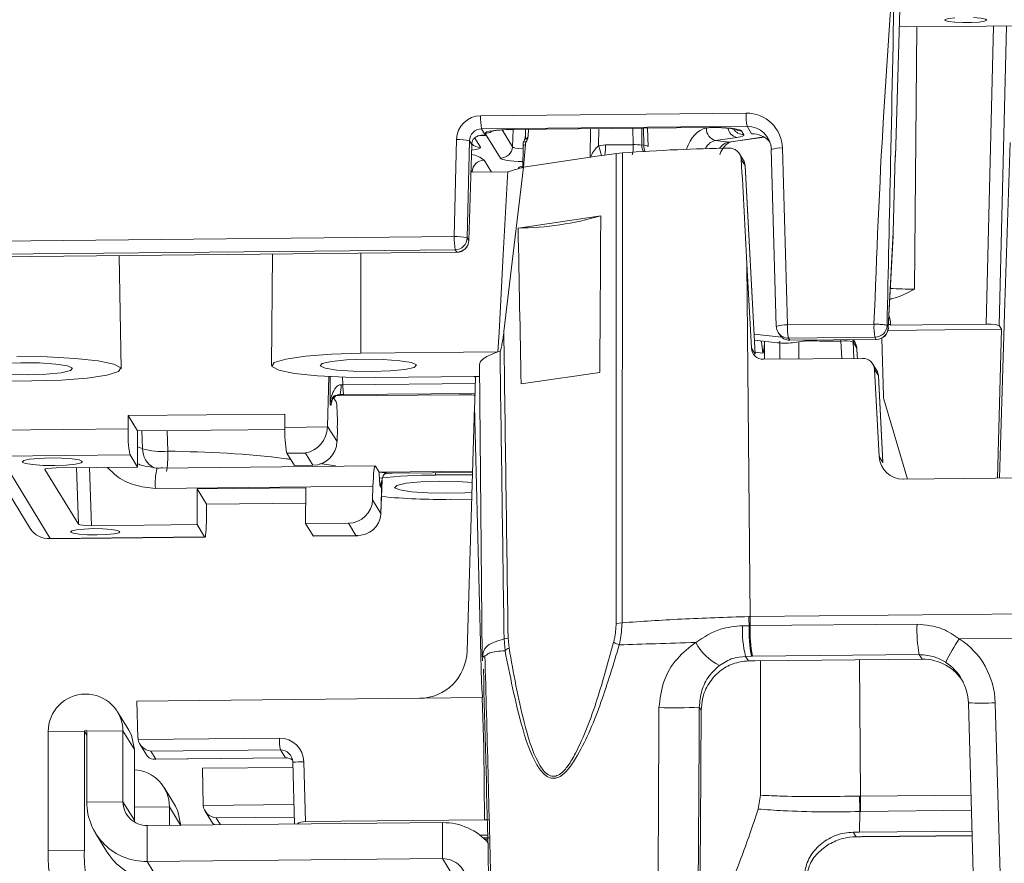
# Model space of a CAD drawing. Header units: millimetres. Extents: x 0 to 1118, y 0 to 864.
# Tile 95 of 256: x 506 to 516, y 291 to 300. Entities that reach past the tile are written whole.
import ezdxf

# ---------------------------------------------------------------- set-up
doc = ezdxf.new("R2010")
doc.units = ezdxf.units.MM
doc.styles.add('SLDTEXTSTYLE3', font='TXT', dxfattribs={"width": 0.605})
doc.dimstyles.new('SLDDIMSTYLE0', dxfattribs={"dimtxt": 3.175, "dimasz": 3.302, "dimexe": 0, "dimexo": 0.0625, "dimgap": 0.79375, "dimtad": 0, "dimtih": 1, "dimtoh": 1, "dimdec": 1, "dimlfac": 4, "dimrnd": 1e-09, "dimzin": 12, "dimdsep": 46, "dimtxsty": 'SLDTEXTSTYLE3', "dimsah": 1, "dimcen": 0.09, "dimadec": 0, "dimazin": 3, "dimtfac": 1, "dimtofl": 0, "dimtmove": 0, "dimatfit": 3, "dimfxl": 1, "dimfrac": 2, "dimtolj": 1, "dimtzin": 12, "dimarcsym": 0})

# ---------------------------------------------------------------- blocks, each defined once
blk = doc.blocks.new('_D_12')
at = {"color": 7, "linetype": 'Continuous', "lineweight": 0}
for p, q in [((520.817, 345.837), (559.739, 345.837)), ((558.139, 345.837), (558.139, 312.211)), ((558.139, 273.712), (558.139, 307.339)), ((443.176, 273.712), (559.739, 273.712))]:
    blk.add_line(p, q, dxfattribs=at)
for points in [[(558.139, 345.837), (557.631, 342.535), (558.647, 342.535)], [(558.139, 273.712), (558.647, 277.014), (557.631, 277.014)]]:
    blk.add_solid(points, dxfattribs=at)
at = {"color": 7, "linetype": 'Continuous', "lineweight": 0, "insert": (552.682, 311.431), "char_height": 3.175, "attachment_point": 1, "style": 'SLDTEXTSTYLE3'}
blk.add_mtext('288.5', dxfattribs=at)
blk = doc.blocks.new('_D_13')
at = {"color": 7, "linetype": 'Continuous', "lineweight": 0}
for p, q in [((441.576, 275.312), (441.576, 357.886)), ((519.351, 346.187), (519.351, 357.886)), ((441.576, 356.286), (475.007, 356.286)), ((519.351, 356.286), (485.921, 356.286))]:
    blk.add_line(p, q, dxfattribs=at)
for points in [[(441.576, 356.286), (444.878, 355.778), (444.878, 356.794)], [(519.351, 356.286), (516.049, 356.794), (516.049, 355.778)]]:
    blk.add_solid(points, dxfattribs=at)
at = {"color": 7, "linetype": 'Continuous', "lineweight": 0, "insert": (475.007, 357.942), "char_height": 3.175, "attachment_point": 1, "style": 'SLDTEXTSTYLE3'}
blk.add_mtext('311.1', dxfattribs=at)

msp = doc.modelspace()

# ---------------------------------------------------------------- linework, layer by layer
at = {"color": 9, "linetype": 'Continuous', "lineweight": 0}
for p, q in [((515.05, 298.342), (515.112, 300.519)), ((515.27, 299.679), (515.246, 296.97)), ((515.987, 296.608), (516.062, 299.687)), ((516.196, 299.688), (516.121, 296.593)), ((510.762, 298.761), (513.506, 298.788)), ((513.516, 298.652), (510.772, 298.625)), ((510.772, 298.625), (510.814, 298.556)), ((510.985, 298.615), (511.092, 298.441)), ((511.092, 298.441), (511.1, 298.619)), ((511.097, 298.62), (513.124, 298.64)), ((511.097, 298.62), (511.099, 298.619)), ((511.256, 298.621), (511.255, 298.55)), ((511.896, 298.332), (511.899, 298.627)), ((511.984, 298.628), (511.982, 298.449)), ((512.337, 298.462), (512.336, 298.631)), ((512.427, 298.632), (512.428, 298.459)), ((512.448, 298.456), (512.444, 298.632)), ((513.095, 298.632), (513.14, 298.639)), ((513.459, 298.604), (513.483, 298.565)), ((513.563, 298.574), (513.516, 298.652)), ((510.49, 297.513), (510.514, 298.516)), ((510.648, 298.502), (510.624, 297.499)), ((510.67, 298.465), (510.648, 298.502)), ((510.701, 298.531), (510.76, 298.435)), ((510.814, 298.556), (510.745, 298.555)), ((510.967, 298.322), (510.81, 298.578)), ((513.409, 298.537), (513.19, 298.504)), ((513.19, 298.504), (513.329, 298.489)), ((513.329, 298.489), (513.688, 298.542)), ((510.64, 297.473), (510.67, 298.465)), ((510.671, 298.463), (510.67, 298.465)), ((511.205, 298.493), (511.208, 298.494)), ((511.982, 298.449), (512.052, 298.46)), ((512.052, 298.46), (512.337, 298.462)), ((512.428, 298.459), (512.448, 298.456)), ((513.881, 298.427), (513.934, 296.6)), ((510.798, 298.302), (510.874, 298.179)), ((513.495, 298.246), (513.456, 298.31)), ((513.598, 296.298), (513.495, 298.246)), ((513.495, 298.246), (513.495, 298.245)), ((510.674, 298.183), (510.674, 298.177)), ((510.678, 298.177), (510.674, 298.183)), ((504.753, 297.457), (510.49, 297.513)), ((510.624, 297.499), (510.64, 297.473)), ((514.975, 296.573), (515.026, 297.558)), ((510.64, 297.471), (510.64, 297.473)), ((510.5, 297.377), (504.762, 297.321)), ((504.778, 297.295), (510.516, 297.351)), ((509.524, 296.308), (509.525, 297.341)), ((510.516, 297.351), (510.5, 297.377)), ((510.517, 297.35), (510.516, 297.351)), ((513.513, 297.23), (513.548, 293.588)), ((513.934, 296.6), (514.827, 296.608)), ((514.962, 296.595), (514.975, 296.573)), ((514.975, 296.573), (514.975, 296.568)), ((514.998, 296.605), (514.977, 296.604)), ((514.998, 296.605), (514.998, 296.598)), ((514.837, 296.473), (513.943, 296.464)), ((514.851, 296.451), (514.837, 296.473)), ((513.695, 296.245), (513.696, 296.424)), ((513.853, 296.247), (513.854, 296.433)), ((513.943, 296.464), (513.957, 296.442)), ((513.957, 296.442), (514.851, 296.451)), ((513.957, 296.442), (513.958, 296.441)), ((514.051, 296.424), (514.049, 296.249)), ((514.486, 296.446), (514.486, 296.433)), ((514.495, 296.253), (514.486, 296.433)), ((514.611, 296.424), (514.62, 296.254)), ((514.65, 296.36), (514.611, 296.424)), ((514.851, 296.451), (514.852, 296.45)), ((513.56, 296.361), (513.598, 296.298)), ((509.207, 295.781), (509.207, 296.068)), ((509.335, 296.062), (509.34, 295.981)), ((514.872, 296.076), (514.834, 296.139)), ((514.92, 295.178), (514.872, 296.076)), ((514.872, 296.076), (514.872, 296.075)), ((509.34, 295.981), (510.707, 295.994)), ((509.312, 295.88), (509.276, 295.874)), ((509.349, 295.88), (509.312, 295.88)), ((510.704, 295.893), (509.349, 295.88)), ((510.773, 292.914), (510.7, 295.759)), ((509.182, 295.552), (509.279, 295.395)), ((505.649, 295.511), (507.12, 295.526)), ((507.268, 295.322), (507.262, 295.506)), ((507.525, 295.509), (507.531, 295.297)), ((508.741, 295.541), (509.182, 295.546)), ((507.14, 295.259), (505.793, 295.246)), ((505.793, 295.246), (506.314, 294.394)), ((508.952, 295.277), (508.76, 295.275)), ((509.03, 295.15), (508.952, 295.277)), ((509.1, 295.168), (509.263, 295.145)), ((514.881, 295.241), (514.92, 295.178)), ((506.26, 295.109), (506.26, 295.107)), ((506.607, 294.541), (506.588, 295.126)), ((506.722, 295.127), (506.741, 294.526)), ((509.809, 295.068), (509.846, 295.069)), ((509.846, 295.069), (510.679, 295.077)), ((509.846, 295.069), (509.847, 295.068)), ((510.295, 295.05), (510.295, 295.072)), ((509.733, 294.653), (509.743, 294.997)), ((509.65, 294.934), (507.403, 294.912)), ((509.646, 294.795), (509.733, 294.653)), ((509.474, 294.425), (509.396, 294.552)), ((506.314, 294.394), (507.911, 294.41)), ((509.032, 294.421), (509.474, 294.425)), ((513.548, 293.588), (522.935, 293.68)), ((512.163, 293.517), (512.224, 293.523)), ((513.535, 293.588), (513.548, 293.588)), ((513.47, 293.493), (513.538, 293.493)), ((513.538, 293.493), (513.548, 293.494)), ((513.548, 293.494), (515.272, 293.51)), ((511.046, 293.366), (511.005, 293.357)), ((511.015, 293.235), (511.005, 293.357)), ((511.046, 293.366), (511.056, 293.262)), ((516.911, 293.37), (515.708, 293.358)), ((513.562, 293.177), (513.501, 293.176)), ((513.501, 293.176), (513.529, 293.13)), ((513.571, 293.177), (513.562, 293.177)), ((515.295, 293.194), (513.571, 293.177)), ((514.687, 291.733), (514.676, 293.141)), ((515.324, 293.147), (515.295, 293.194)), ((510.794, 292.232), (510.778, 292.75)), ((513.042, 292.62), (513.022, 292.652)), ((516.079, 292.697), (516.43, 280.556)), ((506.668, 292.403), (506.294, 292.399)), ((506.693, 292.362), (506.668, 292.403)), ((506.693, 292.403), (507.067, 292.406)), ((507.185, 292.215), (507.067, 292.406)), ((507.223, 292.319), (508.685, 292.333)), ((508.694, 292.211), (507.356, 292.198)), ((507.356, 292.198), (507.407, 292.115)), ((508.745, 292.128), (508.694, 292.211)), ((510.802, 291.488), (510.794, 292.232)), ((507.407, 292.115), (508.745, 292.128)), ((508.937, 292.087), (508.954, 291.469)), ((514.687, 291.733), (515.829, 291.744)), ((506.693, 291.671), (507.067, 291.675)), ((507.067, 291.675), (507.185, 291.483)), ((507.185, 291.62), (507.547, 291.623)), ((507.663, 291.433), (507.547, 291.623)), ((507.896, 291.636), (508.833, 291.646)), ((515.834, 291.586), (514.686, 291.574)), ((508.837, 291.515), (508.03, 291.507)), ((508.03, 291.507), (508.073, 291.437)), ((514.679, 291.36), (514.681, 291.574)), ((514.686, 291.574), (514.681, 291.574)), ((507.316, 291.429), (507.316, 291.057)), ((510.37, 291.087), (510.37, 291.459)), ((510.837, 291.288), (510.804, 291.288)), ((514.613, 291.36), (514.642, 291.313)), ((514.703, 291.314), (514.712, 291.314)), ((514.712, 291.314), (515.842, 291.325)), ((514.712, 291.314), (514.715, 291.311)), ((506.294, 291.171), (506.668, 291.175)), ((510.37, 291.087), (510.487, 290.895)), ((507.316, 291.057), (507.434, 290.865))]:
    msp.add_line(p, q, dxfattribs=at)
at = {"color": 7, "linetype": 'Continuous', "lineweight": 15}
for p, q in [((515.051, 298.341), (515.113, 300.52)), ((515.156, 299.678), (521.46, 299.739)), ((515.089, 299.685), (515.156, 299.678)), ((511.099, 298.619), (513.125, 298.639)), ((511.226, 298.62), (511.225, 298.548)), ((512.492, 298.444), (512.487, 298.633)), ((513.124, 298.64), (513.125, 298.639)), ((513.347, 298.49), (513.691, 298.54)), ((510.64, 297.471), (510.671, 298.463)), ((510.672, 298.478), (510.672, 298.48)), ((511.199, 298.228), (511.201, 298.445)), ((511.203, 298.481), (511.205, 298.493)), ((511.205, 298.23), (511.226, 298.465)), ((513.765, 298.412), (513.818, 296.585)), ((511.896, 298.332), (511.205, 298.23)), ((512.01, 298.349), (511.896, 298.332)), ((512.043, 298.354), (512.01, 298.349)), ((512.165, 298.371), (512.043, 298.354)), ((512.165, 298.371), (512.229, 298.378)), ((513.477, 298.304), (513.438, 298.368)), ((515.046, 298.348), (515.026, 297.558)), ((515.046, 298.348), (515.05, 298.342)), ((511.205, 298.23), (511.003, 296.533)), ((513.599, 296.297), (513.495, 298.245)), ((511.044, 298.181), (510.662, 298.177)), ((511.15, 297.601), (512.004, 297.727)), ((514.975, 296.568), (515.024, 297.52)), ((504.779, 297.294), (510.517, 297.35)), ((507.048, 296.148), (507.028, 297.316)), ((508.611, 297.332), (508.601, 296.182)), ((513.56, 296.361), (513.513, 297.23)), ((514.998, 296.598), (515.987, 296.608)), ((516.121, 296.593), (516.145, 296.555)), ((513.871, 296.475), (513.588, 296.506)), ((513.837, 296.523), (513.85, 296.501)), ((516.145, 296.555), (514.972, 296.544)), ((516.145, 296.555), (516.104, 295.017)), ((513.829, 296.416), (513.591, 296.442)), ((513.696, 296.424), (513.696, 296.43)), ((513.958, 296.441), (514.852, 296.45)), ((514.093, 296.431), (514.005, 296.418)), ((514.123, 296.441), (514.123, 296.443)), ((514.633, 296.417), (514.614, 296.447)), ((514.924, 295.865), (514.908, 296.464)), ((509.524, 296.308), (510.942, 296.322)), ((510.942, 296.322), (510.963, 296.329)), ((513.678, 296.309), (513.598, 296.318)), ((513.598, 296.298), (513.599, 296.297)), ((510.751, 296.188), (510.779, 293.172)), ((514.709, 296.255), (513.684, 296.245)), ((514.854, 296.133), (514.816, 296.196)), ((509.182, 295.552), (509.194, 296.067)), ((510.692, 296.066), (509.678, 296.056)), ((511.181, 295.991), (511.993, 296.11)), ((514.834, 296.139), (514.881, 295.241)), ((514.92, 295.177), (514.872, 296.075)), ((506.126, 296.022), (505.198, 296.012)), ((509.252, 295.867), (510.542, 295.879)), ((509.239, 295.855), (509.269, 295.805)), ((510.622, 293.233), (510.7, 295.759)), ((514.929, 295.833), (515.175, 295.008)), ((508.74, 295.679), (507.12, 295.663)), ((507.12, 295.526), (507.12, 295.663)), ((507.12, 295.663), (507.216, 295.506)), ((508.74, 295.679), (508.741, 295.541)), ((507.216, 295.506), (508.741, 295.521)), ((507.216, 295.506), (507.217, 295.132)), ((509.282, 295.535), (509.279, 295.395)), ((505.571, 295.377), (506.109, 294.498)), ((507.14, 295.259), (507.217, 295.132)), ((508.838, 295.148), (508.76, 295.275)), ((509.673, 295.143), (507.42, 295.122)), ((509.03, 295.15), (508.838, 295.148)), ((514.92, 295.178), (514.92, 295.177)), ((506.26, 295.107), (506.607, 294.541)), ((507.217, 295.132), (506.375, 295.124)), ((509.676, 295.142), (509.713, 295.08)), ((509.713, 295.08), (510.679, 295.09)), ((509.809, 295.068), (509.813, 295.067)), ((509.847, 295.068), (510.679, 295.076)), ((510.295, 295.05), (510.678, 295.053)), ((515.131, 295.008), (521.35, 295.069)), ((509.733, 294.652), (509.744, 294.997)), ((507.833, 294.537), (507.834, 294.907)), ((508.955, 294.918), (507.834, 294.907)), ((507.834, 294.907), (507.93, 294.75)), ((508.955, 294.918), (508.954, 294.548)), ((509.65, 294.934), (509.646, 294.795)), ((507.93, 294.75), (508.955, 294.76)), ((507.93, 294.75), (507.93, 294.613)), ((510.67, 294.8), (510.449, 294.798)), ((509.733, 294.653), (509.733, 294.652)), ((506.741, 294.526), (507.833, 294.537)), ((507.833, 294.537), (507.911, 294.41)), ((508.954, 294.548), (509.396, 294.552)), ((509.032, 294.421), (508.954, 294.548)), ((506.301, 294.392), (507.913, 294.408)), ((509.035, 294.419), (509.032, 294.421)), ((509.035, 294.419), (509.492, 294.423)), ((513.595, 293.131), (513.529, 293.13)), ((515.324, 293.147), (513.595, 293.131)), ((513.656, 293.131), (513.654, 291.742)), ((510.133, 292.743), (507.211, 292.715)), ((507.222, 292.334), (507.211, 292.715)), ((510.778, 292.75), (510.133, 292.743)), ((507.129, 292.413), (507.011, 292.605)), ((507.129, 292.413), (507.011, 292.605)), ((515.803, 292.697), (515.802, 292.696)), ((515.802, 292.696), (516.152, 280.595)), ((506.294, 292.399), (506.294, 291.171)), ((506.668, 292.403), (506.668, 291.175)), ((506.693, 291.671), (506.693, 292.403)), ((507.067, 291.675), (507.067, 292.406)), ((507.185, 292.215), (507.185, 291.483)), ((507.242, 292.27), (507.309, 292.16)), ((507.392, 292.114), (508.746, 292.127)), ((508.745, 292.128), (508.746, 292.127)), ((508.823, 292.03), (507.887, 292.02)), ((507.896, 291.643), (507.887, 292.02)), ((508.821, 292.085), (508.821, 292.086)), ((508.821, 292.085), (508.839, 291.444)), ((507.608, 291.63), (507.491, 291.822)), ((507.608, 291.63), (507.491, 291.822)), ((513.631, 291.599), (513.654, 291.742)), ((507.547, 291.432), (507.547, 291.623)), ((507.185, 291.483), (507.185, 291.465)), ((507.915, 291.579), (507.983, 291.469)), ((510.802, 291.488), (508.954, 291.469)), ((510.85, 291.488), (510.802, 291.488)), ((510.37, 291.459), (507.316, 291.429)), ((506.783, 291.351), (506.901, 291.159)), ((506.783, 291.351), (506.901, 291.159)), ((510.835, 291.33), (510.757, 291.329)), ((510.79, 291.301), (510.856, 291.302)), ((514.613, 291.36), (514.679, 291.36)), ((514.679, 291.36), (515.84, 291.371)), ((514.715, 291.311), (515.842, 291.322)), ((510.37, 291.087), (507.316, 291.057))]:
    msp.add_line(p, q, dxfattribs=at)
at = {"color": 7, "linetype": 'Continuous', "lineweight": 15, "flags": 128}
for points in [[(515.663, 299.774), (515.597, 299.766), (515.561, 299.756), (515.56, 299.745), (515.596, 299.734), (515.662, 299.727), (515.746, 299.723), (515.836, 299.724), (515.915, 299.729), (515.97, 299.738), (515.993, 299.749), (515.979, 299.76), (515.931, 299.77), (515.856, 299.776)], [(513.329, 298.489), (513.347, 298.49), (513.347, 298.49)], [(510.942, 296.322), (510.953, 296.523), (510.997, 297.328), (511.041, 298.134), (511.044, 298.181)], [(505.971, 296.273), (506.283, 296.27), (506.572, 296.255), (506.81, 296.229), (506.973, 296.195), (507.045, 296.157), (507.02, 296.118), (506.9, 296.081), (506.697, 296.051), (506.43, 296.031), (506.126, 296.022)], [(509.678, 296.056), (509.366, 296.059), (509.078, 296.074), (508.84, 296.1), (508.677, 296.134), (508.604, 296.172), (508.629, 296.212), (508.749, 296.248), (508.953, 296.278), (509.22, 296.299), (509.524, 296.308)], [(506.547, 296.152), (506.524, 296.128), (506.428, 296.106), (506.275, 296.091), (506.087, 296.084), (505.893, 296.087), (505.723, 296.099), (505.603, 296.119), (505.55, 296.142), (505.573, 296.167), (505.669, 296.188), (505.822, 296.204), (506.01, 296.21), (506.204, 296.207), (506.374, 296.195), (506.494, 296.176), (506.547, 296.152)], [(510.1, 296.187), (510.077, 296.162), (509.981, 296.141), (509.828, 296.126), (509.64, 296.119), (509.446, 296.122), (509.276, 296.134), (509.155, 296.153), (509.103, 296.177), (509.126, 296.202), (509.221, 296.223), (509.375, 296.238), (509.563, 296.245), (509.756, 296.242), (509.926, 296.23), (510.047, 296.211), (510.1, 296.187)], [(506.649, 295.19), (506.616, 295.205), (506.541, 295.217), (506.435, 295.224), (506.314, 295.226), (506.196, 295.222), (506.1, 295.212), (506.041, 295.199), (506.026, 295.184), (506.059, 295.169), (506.134, 295.157), (506.241, 295.149), (506.362, 295.147), (506.479, 295.152), (506.575, 295.161), (506.635, 295.175), (506.649, 295.19)], [(510.673, 294.873), (510.598, 294.867), (510.41, 294.861), (510.217, 294.864), (510.047, 294.876), (509.926, 294.895), (509.873, 294.919), (509.897, 294.943), (509.992, 294.965), (510.146, 294.98), (510.333, 294.987), (510.527, 294.984), (510.676, 294.974)], [(507.911, 294.41), (507.914, 294.408), (507.918, 294.416), (507.921, 294.432), (507.924, 294.456), (507.926, 294.488), (507.928, 294.525), (507.929, 294.568), (507.93, 294.613)], [(507.036, 294.466), (507.009, 294.478), (506.948, 294.488), (506.86, 294.494), (506.761, 294.496), (506.665, 294.492), (506.586, 294.484), (506.537, 294.473), (506.525, 294.461), (506.552, 294.449), (506.614, 294.439), (506.701, 294.433), (506.801, 294.431), (506.897, 294.434), (506.975, 294.442), (507.024, 294.453), (507.036, 294.466)], [(507.129, 292.413), (507.155, 292.361), (507.185, 292.215)], [(507.129, 292.413), (507.155, 292.361), (507.185, 292.215)], [(507.608, 291.63), (507.635, 291.578), (507.664, 291.431)], [(507.608, 291.63), (507.635, 291.578), (507.664, 291.431)]]:
    msp.add_lwpolyline(points, dxfattribs=at)
at = {"color": 9, "linetype": 'Continuous', "lineweight": 0, "flags": 128}
for points in [[(510.674, 298.183), (510.663, 298.194), (510.663, 298.195)], [(514.607, 296.447), (514.608, 296.447), (514.611, 296.424)], [(507.217, 295.34), (507.245, 295.332), (507.268, 295.322)]]:
    msp.add_lwpolyline(points, dxfattribs=at)
at = {"color": 9, "linetype": 'Continuous', "lineweight": 0}
for centre, radius, start, end in [((511.359, 298.735), 0.597, 177.5448, 190.5897), ((514.103, 298.762), 0.597, 177.5448, 190.5897), ((513.221, 298.626), 0.126, 177.3851, 255.7715), ((513.436, 298.653), 0.12, 190.3821, 256.671), ((513.481, 298.689), 0.123, 211.5909, 270.7167), ((513.458, 298.728), 0.124, 241.7299, 270.6032), ((510.535, 298.052), 0.464, 75.9381, 92.6405), ((510.809, 298.704), 0.126, 270.5882, 302.2714), ((511.113, 298.555), 0.113, 327.4995, 345.2481), ((510.759, 298.558), 0.124, 225.0537, 270.6769), ((510.966, 298.448), 0.126, 270.5247, 356.7745), ((511.282, 298.457), 0.083, 153.5793, 163.298), ((510.914, 298.093), 1.126, 13.1134, 18.3994), ((511.654, 298.433), 0.399, 348.5749, 3.8304), ((511.952, 298.435), 0.386, 348.1893, 4.031), ((512.579, 298.457), 0.151, 179.3584, 206.8121), ((512.601, 298.455), 0.153, 179.4586, 205.2406), ((513.86, 298.132), 0.296, 86.074, 108.751), ((510.64, 298.122), 0.239, 48.7118, 83.4784), ((510.8, 298.176), 0.126, 90.5247, 176.7745), ((513.372, 298.24), 0.123, 2.9924, 31.4748), ((511.151, 298.345), 0.126, 270.5819, 292.5447), ((511.087, 297.487), 0.597, 177.5448, 190.5897), ((510.511, 297.049), 0.464, 75.9381, 92.6405), ((510.498, 297.503), 0.126, 270.5172, 358.2672), ((510.514, 297.477), 0.126, 270.5172, 358.2672), ((513.913, 296.305), 0.296, 86.074, 108.751), ((514.53, 296.574), 0.597, 177.5448, 190.5897), ((515.424, 296.583), 0.597, 177.5448, 190.5897), ((514.836, 296.599), 0.126, 270.5172, 358.2672), ((514.849, 296.576), 0.126, 270.5172, 358.2672), ((513.942, 296.587), 0.123, 211.5888, 270.7188), ((513.955, 296.565), 0.123, 211.5888, 270.7188), ((514.528, 296.153), 0.283, 72.948, 98.6429), ((514.75, 296.069), 0.123, 2.9924, 31.4748), ((508.903, 295.969), 0.418, 347.6986, 1.6295), ((509.767, 295.969), 0.428, 178.42, 191.9829), ((507.508, 295.329), 0.24, 181.5477, 239.3934), ((507.459, 295.944), 0.651, 252.8957, 276.3493), ((508, 294.969), 0.6, 165.3053, 185.5338), ((535.895, 294.281), 22.372, 181.7745, 182.0167), ((536.153, 293.604), 22.605, 180.0391, 180.2792), ((514.528, 293.436), 1.06, 176.8996, 194.1611), ((514.884, 293.436), 1.347, 177.5501, 191.0824), ((514.94, 293.436), 1.393, 177.6303, 190.7085), ((516.664, 293.453), 1.393, 177.6303, 190.7085), ((512.416, 293.855), 0.602, 242.3725, 248.4819), ((513.476, 293.58), 0.554, 207.8711, 243.6664), ((517.031, 292.434), 1.613, 145.0763, 155.0559), ((511.136, 293.097), 0.184, 116.085, 131.1519), ((512.761, 297.358), 4.714, 268.1127, 273.1803), ((515.933, 295.319), 2.626, 267.1283, 273.1748), ((509.218, 292.313), 0.534, 177.8644, 191.0543), ((508.842, 294.427), 2.342, 269.4871, 272.3118), ((499.229, 291.273), 15.455, 1.1185, 1.7053), ((500.915, 291.741), 13.772, 359.307, 359.9657)]:
    msp.add_arc(centre, radius, start, end, dxfattribs=at)
at = {"color": 7, "linetype": 'Continuous', "lineweight": 15}
for centre, radius, start, end in [((513.37, 298.239), 0.125, 3.0399, 31.4866), ((511.109, 300.839), 3.239, 270.7234, 286.0402), ((510.516, 297.475), 0.125, 270.5589, 358.2481), ((513.943, 296.588), 0.125, 181.656, 211.4866), ((514.851, 296.575), 0.125, 270.5589, 357.0666), ((513.957, 296.566), 0.125, 211.4866, 270.5589), ((512.65, 296.237), 1.031, 3.9725, 10.9933), ((514.748, 296.068), 0.125, 3.0521, 31.4866), ((515.047, 295.868), 0.123, 181.4999, 196.6174), ((508.293, 295.476), 1.174, 177.5977, 190.6628), ((509.914, 295.492), 1.174, 177.5977, 190.6628), ((510.302, 289.415), 5.634, 90.0726, 95.9411), ((510.347, 301.19), 6.392, 264.5417, 270.9177), ((506.681, 292.401), 0.386, 0.7939, 180.3239), ((506.681, 292.403), 0.0125, 0.7939, 180.3239), ((507.166, 291.623), 0.381, 0.0393, 87.1957), ((507.308, 291.672), 0.615, 180.051, 270.8027), ((507.313, 291.675), 0.246, 180.051, 270.8027), ((510.377, 290.841), 0.618, 40.7244, 90.6743), ((507.529, 291.116), 1.236, 177.439, 190.4485), ((507.903, 291.12), 1.236, 177.439, 190.4485), ((507.426, 291.482), 0.617, 211.5867, 270.7209), ((510.373, 290.841), 0.246, 0.051, 90.8027)]:
    msp.add_arc(centre, radius, start, end, dxfattribs=at)
at = {"color": 9, "linetype": 'Continuous', "lineweight": 0}
for centre, major_axis, ratio, start_param, end_param in [((510.763, 298.512), (0.184, 0.169), 0.99294, 0.832985, 2.377601), ((513.507, 298.414), (0.276, 0.254), 0.99294, 5.571554, 7.11617), ((510.772, 298.5), (0.052, 0.114), 0.994262, 0.431971, 1.976587), ((511.122, 298.581), (0.313, 0), 0.126145, 1.650703, 3.218761), ((513.11, 298.259), (0.015, 0.375), 0.650165, 0.121431, 1.170002), ((513.147, 298.601), (0.313, 0), 0.126252, 0.077113, 1.64517), ((513.205, 298.255), (0.001, 0.251), 0.651246, 0.098779, 0.832616), ((513.171, 298.562), (0.313, 0), 0.126035, 5.575984, 6.360247), ((510.448, 298.432), (0.313, 0), 0.126145, 5.496421, 6.360353), ((510.795, 298.463), (0.116, 0.047), 0.97455, 2.608424, 2.728774), ((511.279, 298.449), (0.188, 0.006), 0.163067, 3.211487, 4.274935), ((512.346, 298.449), (0.125, -0.001), 0.108438, 0.863078, 1.64835), ((512.367, 298.447), (0.125, -0.003), 0.124127, 0.004243, 0.865389), ((513.322, 298.242), (0.039, 0.247), 0.639405, 0.197991, 0.82991), ((511.279, 298.325), (0.313, 0), 0.126252, 3.218706, 4.448203), ((506.814, 1010.979), (-5.042, 755.284), 0.002371, 3.459383, 3.479347), ((507.004, 1010.961), (-4.852, 755.267), 0.002586, 3.459414, 3.47938), ((511.402, 298.222), (0.25, 0), 0.126186, 2.553012, 3.21874), ((515.208, 297.037), (0.5, 0.001), 0.132938, 4.274808, 4.788909), ((514.624, 296.591), (0.292, 0.235), 0.992103, 5.63709, 5.899538), ((506.814, 1010.979), (-5.042, 755.284), 0.002371, 2.811229, 2.824412), ((507.004, 1010.961), (-4.852, 755.267), 0.002586, 2.812058, 2.824443), ((515.282, 292.675), (-0.064, 0.807), 0.985671, 4.661447, 5.638825), ((512.642, 292.949), (-0.317, 1.889), 0.975738, 1.426951, 1.512095), ((508.687, 292.08), (-0.012, 0.252), 0.987413, 4.691431, 6.244774)]:
    msp.add_ellipse(centre, major_axis=major_axis, ratio=ratio, start_param=start_param, end_param=end_param, dxfattribs=at)
at = {"color": 7, "linetype": 'Continuous', "lineweight": 15}
for centre, major_axis, ratio, start_param, end_param in [((513.517, 298.402), (0.151, 0.2), 0.994103, 5.392806, 6.937422), ((510.814, 298.432), (0.13, -0.08), 0.763258, 2.009053, 2.590144), ((513.563, 298.327), (0.225, 0.11), 0.983819, 0.275145, 1.118701), ((513.745, 296.848), (-3.636, 68.175), 0.003087, 1.549182, 1.565018), ((514.926, 298.341), (0.125, 0), 0.126186, 6.010427, 6.360333), ((510.479, 462.091), (-1.205, 180.585), 0.005724, 3.5465, 3.568648), ((510.479, 462.091), (-1.205, 180.585), 0.005724, 2.716146, 2.738294), ((515.997, 296.592), (0.125, 0), 0.126212, 0.077134, 1.647245), ((513.91, 296.428), (0.125, 0), 0.12639, 4.0044, 5.573826), ((513.998, 296.441), (0.125, 0), 0.126114, 5.575216, 6.278491), ((513.751, 296.189), (3, 0), 0.126197, 2.783002, 3.142785), ((513.684, 296.369), (0.104, 0.069), 0.990134, 2.61563, 4.134067), ((514.475, 295.655), (-3.544, 68.024), 0.003101, 4.721039, 4.72259), ((514.709, 296.131), (0.104, 0.069), 0.990134, 5.757223, 7.275659), ((510.682, 296.082), (0.125, 0), 0.129323, 4.793497, 5.30832), ((510.697, 295.483), (-0.005, 0.583), 0.213653, 6.146621, 6.283348), ((510.69, 295.771), (0.068, 2.215), 0.004679, 4.707181, 4.843907), ((510.561, 295.848), (0.25, 0), 0.126222, 0.940422, 1.646707), ((509.262, 295.557), (0.004, 0.25), 0.079699, 4.622463, 6.158353), ((508.933, 295.556), (0.151, 0.2), 0.994104, 5.313947, 5.340127), ((508.952, 295.525), (0.125, 0.226), 0.851705, 3.718118, 5.236555), ((509.029, 295.399), (0.184, 0.169), 0.99294, 3.974578, 5.519194), ((509.669, 294.893), (0.004, 0.25), 0.079699, 6.158353, 7.694243), ((515.13, 295.256), (0.209, 0.138), 0.990134, 2.61563, 4.134067), ((506.385, 295.108), (0.125, 0), 0.126175, 1.649167, 3.218746), ((509.397, 294.799), (0.224, 0.112), 0.984419, 4.253148, 5.797764), ((509.474, 294.673), (0.235, -0.115), 0.934436, 5.1416, 6.660037), ((509.484, 294.657), (0.222, 0.115), 0.985609, 5.755488, 5.781668), ((506.732, 294.542), (0.125, 0), 0.126222, 3.218721, 4.788299), ((506.314, 294.642), (0.133, 0.216), 0.921259, 2.703336, 3.729478), ((510.124, 293.254), (-0.084, 0.504), 0.975738, 2.989021, 4.510948), ((515.33, 292.642), (-0.04, 0.504), 0.985671, 5.188648, 6.21479), ((515.304, 292.683), (-0.091, 0.504), 0.973094, 4.565841, 5.54322), ((510.724, 294.241), (-0.054, 1.491), 0.08352, 3.139373, 3.182735), ((507.347, 292.337), (-0.006, 0.126), 0.987413, 1.549838, 1.672011), ((507.356, 292.322), (0.121, -0.067), 0.871415, 3.730835, 5.162005), ((508.697, 292.082), (-0.025, 0.126), 0.968299, 4.550221, 6.103564), ((507.407, 292.239), (0.063, 0.113), 0.851705, 2.691977, 3.718118), ((508.744, 292.006), (0.117, 0.045), 0.969502, 0.557803, 1.202334), ((508.021, 291.646), (0.051, 0.114), 0.994259, 2.019143, 2.071503), ((508.03, 291.631), (0.121, -0.067), 0.871415, 3.661022, 5.162005), ((508.081, 291.548), (0.063, 0.113), 0.851705, 2.691977, 3.117163), ((508.966, 291.391), (0.125, -0.01), 0.626319, 1.716511, 2.520901)]:
    msp.add_ellipse(centre, major_axis=major_axis, ratio=ratio, start_param=start_param, end_param=end_param, dxfattribs=at)
at = {"color": 9, "linetype": 'Continuous', "lineweight": 0}
for points, knots in [([(514.827, 296.608), (514.855, 297.323), (514.905, 298.598), (515, 299.872), (515.042, 300.433)], [0, 0, 0, 0, 0.559805, 1, 1, 1, 1]), ([(515.042, 300.433), (515.028, 299.715), (515.003, 298.435), (514.974, 297.157), (514.962, 296.595)], [0, 0, 0, 0, 0.560193, 1, 1, 1, 1]), ([(511.225, 298.548), (511.225, 298.547), (511.224, 298.538), (511.226, 298.528), (511.23, 298.521), (511.232, 298.519), (511.235, 298.52), (511.241, 298.527), (511.247, 298.538), (511.253, 298.547), (511.255, 298.55)], [0, 0, 0, 0, 0.0809813, 0.3645396, 0.4636559, 0.5257868, 0.5979616, 0.6802149, 0.8978175, 1, 1, 1, 1]), ([(511.226, 298.465), (511.221, 298.463), (511.212, 298.458), (511.204, 298.449), (511.201, 298.445)], [0, 0, 0, 0, 0.612607, 1, 1, 1, 1]), ([(511.208, 298.494), (511.211, 298.491), (511.216, 298.487), (511.229, 298.491), (511.234, 298.492)], [0, 0, 0, 0, 0.688464, 1, 1, 1, 1]), ([(511.896, 298.332), (511.896, 298.332), (511.901, 298.342), (511.916, 298.373), (511.941, 298.415), (511.971, 298.44), (511.982, 298.449)], [0, 0, 0, 0, 0.007581, 0.233673, 0.711789, 1, 1, 1, 1]), ([(514.962, 296.595), (514.958, 296.597), (514.951, 296.6), (514.914, 296.604), (514.87, 296.607), (514.841, 296.608), (514.827, 296.608)], [0, 0, 0, 0, 0.2702729, 0.5624264, 0.7897248, 1, 1, 1, 1]), ([(514.486, 296.433), (514.402, 296.433), (514.278, 296.433), (514.155, 296.436), (514.116, 296.437)], [0, 0, 0, 0, 0.674191, 1, 1, 1, 1]), ([(509.207, 295.781), (509.207, 295.782), (509.208, 295.809), (509.219, 295.863), (509.246, 295.927), (509.275, 295.966), (509.296, 295.978), (509.31, 295.981), (509.318, 295.981), (509.321, 295.981)], [0, 0, 0, 0, 0.006174, 0.346463, 0.678066, 0.832104, 0.911894, 0.96355, 1, 1, 1, 1]), ([(509.321, 295.981), (509.327, 295.981), (509.334, 295.981), (509.34, 295.981), (509.34, 295.981)], [0, 0, 0, 0, 0.999187, 1, 1, 1, 1]), ([(509.232, 295.831), (509.232, 295.831), (509.229, 295.828), (509.216, 295.812), (509.209, 295.795), (509.207, 295.781), (509.207, 295.781)], [0, 0, 0, 0, 0.000129, 0.189784, 0.985562, 1, 1, 1, 1]), ([(507.512, 295.089), (507.515, 295.089), (507.52, 295.089), (507.527, 295.143), (507.53, 295.217), (507.531, 295.271), (507.531, 295.297)], [0, 0, 0, 0, 0.2707, 0.562316, 0.789298, 1, 1, 1, 1]), ([(507.531, 295.297), (507.94, 295.286), (508.365, 295.274), (508.784, 295.214), (508.799, 295.211)], [0, 0, 0, 0, 0.963805, 1, 1, 1, 1]), ([(507.217, 295.166), (507.226, 295.163), (507.267, 295.145), (507.313, 295.139), (507.349, 295.134)], [0, 0, 0, 0, 0.197048, 1, 1, 1, 1]), ([(507.403, 294.912), (507.33, 294.919), (507.185, 294.934), (507.013, 295.019), (506.936, 295.1), (506.908, 295.129)], [0, 0, 0, 0, 0.392516, 0.780617, 1, 1, 1, 1]), ([(509.732, 294.924), (509.73, 294.926), (509.725, 294.931), (509.718, 294.968), (509.715, 295.036), (509.713, 295.08)], [0, 0, 0, 0, 0.2455746, 0.4987343, 1, 1, 1, 1]), ([(509.713, 295.08), (509.733, 295.078), (509.767, 295.074), (509.796, 295.07), (509.809, 295.068)], [0, 0, 0, 0, 0.577431, 1, 1, 1, 1]), ([(512.137, 293.322), (512.14, 293.334), (512.156, 293.397), (512.16, 293.464), (512.163, 293.517)], [0, 0, 0, 0, 0.199098, 1, 1, 1, 1]), ([(512.224, 293.523), (512.22, 293.461), (512.216, 293.383), (512.198, 293.31), (512.195, 293.295)], [0, 0, 0, 0, 0.80186, 1, 1, 1, 1]), ([(512.224, 293.523), (512.424, 293.537), (512.836, 293.565), (513.298, 293.58), (513.535, 293.588)], [0, 0, 0, 0, 0.487139, 1, 1, 1, 1]), ([(512.986, 293.321), (513.068, 293.374), (513.215, 293.47), (513.391, 293.486), (513.47, 293.493)], [0, 0, 0, 0, 0.554346, 1, 1, 1, 1]), ([(515.272, 293.51), (515.363, 293.501), (515.521, 293.485), (515.652, 293.396), (515.708, 293.358)], [0, 0, 0, 0, 0.571295, 1, 1, 1, 1]), ([(510.783, 293.171), (510.788, 293.207), (510.799, 293.294), (510.929, 293.334), (511.005, 293.357)], [0, 0, 0, 0, 0.419809, 1, 1, 1, 1]), ([(511.056, 293.262), (511.102, 293.004), (511.177, 292.592), (511.307, 292.154), (511.416, 291.983), (511.481, 291.938), (511.538, 291.935), (511.603, 291.969), (511.674, 292.051), (511.812, 292.295), (511.974, 292.726), (512.082, 293.123), (512.137, 293.322)], [0, 0, 0, 0, 0.2507619, 0.4004118, 0.4475603, 0.4757772, 0.5012024, 0.526466, 0.5671162, 0.6187078, 0.8086274, 1, 1, 1, 1]), ([(512.986, 293.321), (512.845, 293.316), (512.569, 293.308), (512.318, 293.299), (512.195, 293.295)], [0, 0, 0, 0, 0.511436, 1, 1, 1, 1]), ([(512.605, 292.647), (512.616, 292.738), (512.638, 292.923), (512.78, 293.16), (512.919, 293.268), (512.986, 293.321)], [0, 0, 0, 0, 0.335475, 0.678934, 1, 1, 1, 1]), ([(511.015, 293.235), (510.954, 293.23), (510.858, 293.222), (510.832, 293.197), (510.822, 293.188)], [0, 0, 0, 0, 0.650743, 1, 1, 1, 1]), ([(512.195, 293.295), (512.135, 293.096), (512.015, 292.698), (511.838, 292.269), (511.687, 292.029), (511.609, 291.948), (511.54, 291.914), (511.478, 291.917), (511.408, 291.961), (511.289, 292.128), (511.147, 292.565), (511.066, 292.978), (511.015, 293.235)], [0, 0, 0, 0, 0.189262, 0.376967, 0.429178, 0.471215, 0.497939, 0.525063, 0.554794, 0.603253, 0.752805, 1, 1, 1, 1]), ([(513.501, 293.176), (513.457, 293.172), (513.357, 293.163), (513.275, 293.112), (513.23, 293.083)], [0, 0, 0, 0, 0.4436452, 1, 1, 1, 1]), ([(515.568, 293.115), (515.533, 293.135), (515.448, 293.182), (515.351, 293.19), (515.295, 293.194)], [0, 0, 0, 0, 0.420324, 1, 1, 1, 1]), ([(513.23, 293.083), (513.193, 293.049), (513.114, 292.977), (513.039, 292.827), (513.028, 292.71), (513.022, 292.652)], [0, 0, 0, 0, 0.31317, 0.659956, 1, 1, 1, 1]), ([(512.643, 284.195), (512.643, 284.195), (512.63, 284.996), (512.596, 287.398), (512.592, 290.216), (512.603, 292.231), (512.605, 292.647)], [0, 0, 0, 0, 0.000002, 0.284661, 0.852351, 1, 1, 1, 1]), ([(513.022, 292.652), (513.02, 292.234), (513.008, 290.218), (512.984, 287.4), (512.969, 285), (512.965, 284.2)], [0, 0, 0, 0, 0.148136, 0.716038, 1, 1, 1, 1]), ([(513.654, 291.742), (513.73, 291.738), (514.058, 291.724), (514.408, 291.729), (514.677, 291.733)], [0, 0, 0, 0, 0.234179, 1, 1, 1, 1]), ([(514.677, 291.733), (514.68, 291.733), (514.684, 291.733), (514.687, 291.733), (514.687, 291.733)], [0, 0, 0, 0, 0.998555, 1, 1, 1, 1]), ([(514.681, 291.574), (514.681, 291.574), (514.416, 291.567), (514.052, 291.569), (513.716, 291.593), (513.631, 291.599)], [0, 0, 0, 0, 0.000014, 0.745976, 1, 1, 1, 1])]:
    msp.add_open_spline(points, degree=3, knots=knots, dxfattribs=at)
at = {"color": 7, "linetype": 'Continuous', "lineweight": 15}
for points, knots in [([(510.869, 298.6), (510.87, 298.601), (510.872, 298.601), (510.892, 298.606), (510.934, 298.611), (511.004, 298.617), (511.066, 298.619), (511.099, 298.619)], [0, 0, 0, 0, 0.096382, 0.236088, 0.43759, 0.699757, 1, 1, 1, 1]), ([(513.125, 298.639), (513.151, 298.639), (513.211, 298.639), (513.296, 298.635), (513.362, 298.628), (513.392, 298.623), (513.402, 298.619), (513.4, 298.62), (513.4, 298.62)], [0, 0, 0, 0, 0.201108, 0.479231, 0.714707, 0.887228, 0.992177, 1, 1, 1, 1]), ([(510.672, 298.48), (510.673, 298.487), (510.675, 298.496), (510.683, 298.513), (510.702, 298.54), (510.722, 298.547), (510.735, 298.552)], [0, 0, 0, 0, 0.140618, 0.174101, 0.411852, 1, 1, 1, 1]), ([(511.222, 298.527), (511.222, 298.528), (511.222, 298.529), (511.222, 298.524), (511.216, 298.514), (511.215, 298.511)], [0, 0, 0, 0, 0.051241, 0.706784, 1, 1, 1, 1]), ([(511.223, 298.548), (511.224, 298.542), (511.225, 298.535), (511.221, 298.528), (511.221, 298.527)], [0, 0, 0, 0, 0.806253, 1, 1, 1, 1]), ([(511.255, 298.55), (511.254, 298.549), (511.251, 298.536), (511.245, 298.516), (511.237, 298.498), (511.234, 298.492)], [0, 0, 0, 0, 0.021512, 0.642018, 1, 1, 1, 1]), ([(510.671, 298.463), (510.671, 298.465), (510.671, 298.47), (510.672, 298.474), (510.672, 298.478)], [0, 0, 0, 0, 0.25007, 1, 1, 1, 1]), ([(511.201, 298.445), (511.201, 298.451), (511.201, 298.464), (511.202, 298.475), (511.202, 298.48), (511.203, 298.481)], [0, 0, 0, 0, 0.426388, 0.852731, 1, 1, 1, 1]), ([(511.234, 298.492), (511.231, 298.486), (511.227, 298.478), (511.226, 298.469), (511.226, 298.465)], [0, 0, 0, 0, 0.6717888, 1, 1, 1, 1]), ([(512.229, 298.378), (512.415, 298.39), (512.764, 298.413), (513.15, 298.422), (513.332, 298.426)], [0, 0, 0, 0, 0.529883, 1, 1, 1, 1]), ([(513.235, 298.359), (513.235, 298.361), (513.245, 298.393), (513.276, 298.439), (513.321, 298.483), (513.338, 298.487), (513.347, 298.49)], [0, 0, 0, 0, 0.031425, 0.349417, 0.65383, 1, 1, 1, 1]), ([(513.456, 298.31), (513.454, 298.324), (513.449, 298.352), (513.426, 298.387), (513.393, 298.413), (513.359, 298.425), (513.339, 298.426), (513.332, 298.426)], [0, 0, 0, 0, 0.22195, 0.443903, 0.66579, 0.887594, 1, 1, 1, 1]), ([(516.124, 295.018), (516.143, 295.622), (516.178, 296.781), (516.217, 297.933), (516.235, 298.484)], [0, 0, 0, 0, 0.52108, 1, 1, 1, 1]), ([(511.199, 298.228), (511.185, 298.224), (511.15, 298.213), (511.098, 298.198), (511.06, 298.186), (511.044, 298.181)], [0, 0, 0, 0, 0.264888, 0.669955, 1, 1, 1, 1]), ([(515.246, 296.97), (515.246, 296.97), (515.176, 296.935), (515.095, 296.886), (515.005, 296.869), (514.991, 296.866)], [0, 0, 0, 0, 0.008066, 0.842686, 1, 1, 1, 1]), ([(510.963, 296.329), (510.964, 296.329), (510.966, 296.33), (510.969, 296.337), (510.976, 296.358), (510.989, 296.425), (510.997, 296.488), (511.003, 296.533)], [0, 0, 0, 0, 0.028837, 0.066615, 0.135683, 0.372148, 1, 1, 1, 1]), ([(513.696, 296.424), (513.695, 296.408), (513.694, 296.384), (513.69, 296.355), (513.688, 296.339), (513.686, 296.328), (513.684, 296.321), (513.683, 296.316), (513.682, 296.313), (513.681, 296.311), (513.68, 296.31), (513.679, 296.309), (513.679, 296.309), (513.678, 296.309)], [0, 0, 0, 0, 0.407656, 0.600542, 0.730674, 0.818283, 0.877327, 0.917285, 0.944541, 0.969659, 0.981235, 0.99293, 1, 1, 1, 1]), ([(514.632, 296.418), (514.638, 296.406), (514.647, 296.387), (514.649, 296.367), (514.65, 296.36)], [0, 0, 0, 0, 0.654187, 1, 1, 1, 1]), ([(509.226, 295.821), (509.227, 295.828), (509.228, 295.842), (509.239, 295.857), (509.249, 295.866), (509.261, 295.872), (509.27, 295.873), (509.276, 295.874)], [0, 0, 0, 0, 0.25775, 0.52334, 0.653321, 0.777531, 1, 1, 1, 1]), ([(509.312, 295.88), (509.312, 295.88), (509.306, 295.88), (509.297, 295.879), (509.283, 295.876), (509.274, 295.872), (509.262, 295.864), (509.247, 295.848), (509.238, 295.836), (509.232, 295.831), (509.232, 295.831)], [0, 0, 0, 0, 0.000099, 0.13234, 0.196903, 0.262092, 0.338434, 0.558152, 0.999901, 1, 1, 1, 1]), ([(509.226, 295.823), (509.225, 295.817), (509.222, 295.793), (509.215, 295.757), (509.21, 295.772), (509.207, 295.781)], [0, 0, 0, 0, 0.121668, 0.493637, 1, 1, 1, 1]), ([(507.473, 295.126), (507.451, 295.123), (507.41, 295.117), (507.369, 295.128), (507.349, 295.133)], [0, 0, 0, 0, 0.50975, 1, 1, 1, 1]), ([(509.743, 294.997), (509.743, 294.997), (509.744, 295.002), (509.749, 295.018), (509.753, 295.041), (509.769, 295.059), (509.775, 295.063), (509.784, 295.067), (509.795, 295.069), (509.804, 295.069), (509.809, 295.068), (509.809, 295.068)], [0, 0, 0, 0, 0.000095, 0.191014, 0.642758, 0.715259, 0.774349, 0.812128, 0.899116, 0.999901, 1, 1, 1, 1]), ([(509.805, 295.067), (509.812, 295.067), (509.826, 295.068), (509.841, 295.068), (509.847, 295.068)], [0, 0, 0, 0, 0.554322, 1, 1, 1, 1]), ([(509.732, 294.924), (509.732, 294.925), (509.73, 294.94), (509.732, 294.965), (509.739, 294.988), (509.743, 294.997), (509.743, 294.997)], [0, 0, 0, 0, 0.014425, 0.619997, 0.999866, 1, 1, 1, 1]), ([(510.822, 293.188), (510.804, 293.183), (510.778, 293.177), (510.781, 293.141), (510.781, 293.13)], [0, 0, 0, 0, 0.690405, 1, 1, 1, 1]), ([(510.807, 293.187), (510.829, 292.38), (510.874, 290.694), (510.919, 288.137), (510.963, 285.515), (511.01, 282.929), (511.057, 281.214), (511.08, 280.379)], [0, 0, 0, 0, 0.18843, 0.393772, 0.59961, 0.804891, 1, 1, 1, 1]), ([(513.529, 293.13), (513.475, 293.124), (513.368, 293.111), (513.225, 293.026), (513.114, 292.901), (513.052, 292.757), (513.045, 292.659), (513.042, 292.62)], [0, 0, 0, 0, 0.206295, 0.412288, 0.626225, 0.850428, 1, 1, 1, 1]), ([(511.07, 280.346), (511.048, 281.136), (511.004, 282.721), (510.957, 285.09), (510.917, 287.287), (510.88, 289.317), (510.841, 291.179), (510.808, 292.424), (510.791, 293.044)], [0, 0, 0, 0, 0.18549, 0.372332, 0.560111, 0.707508, 0.854181, 1, 1, 1, 1]), ([(513.042, 292.62), (513.033, 291.325), (513.02, 289.339), (513.008, 287.352), (513.004, 286.66)], [0, 0, 0, 0, 0.651491, 1, 1, 1, 1]), ([(513.631, 291.599), (513.573, 291.427), (513.482, 291.154), (513.346, 290.825), (513.238, 290.603), (513.144, 290.464), (513.07, 290.385), (513.036, 290.372), (513.027, 290.369)], [0, 0, 0, 0, 0.376997, 0.598189, 0.753058, 0.907298, 0.976149, 1, 1, 1, 1]), ([(514.104, 290.885), (514.111, 290.94), (514.126, 291.05), (514.219, 291.193), (514.353, 291.3), (514.494, 291.353), (514.583, 291.358), (514.613, 291.36)], [0, 0, 0, 0, 0.218954, 0.43764, 0.662353, 0.88461, 1, 1, 1, 1]), ([(514.362, 291.236), (514.409, 291.259), (514.495, 291.303), (514.597, 291.31), (514.642, 291.313)], [0, 0, 0, 0, 0.550424, 1, 1, 1, 1]), ([(514.642, 291.313), (514.653, 291.313), (514.674, 291.313), (514.694, 291.314), (514.703, 291.314)], [0, 0, 0, 0, 0.556072, 1, 1, 1, 1]), ([(514.124, 290.853), (514.132, 290.907), (514.148, 291.016), (514.236, 291.146), (514.321, 291.207), (514.362, 291.236)], [0, 0, 0, 0, 0.340044, 0.68683, 1, 1, 1, 1])]:
    msp.add_open_spline(points, degree=3, knots=knots, dxfattribs=at)

# ---------------------------------------------------------------- dimensions: what is measured, and where the dimension line sits
at = {"color": 7, "linetype": 'Continuous', "lineweight": 0}
dim = msp.add_linear_dim(base=(519.351, 356.286), p1=(441.576, 273.712), p2=(519.351, 344.587), dimstyle='SLDDIMSTYLE0', dxfattribs=at)
dim.commit()
dim.dimension.update_dxf_attribs({"geometry": '_D_13', "text_midpoint": (480.464, 356.286), "dimtype": 160})
dim = msp.add_linear_dim(base=(558.139, 345.837), p1=(441.576, 273.712), p2=(519.217, 345.837), angle=90, dimstyle='SLDDIMSTYLE0', dxfattribs=at)
dim.commit()
dim.dimension.update_dxf_attribs({"geometry": '_D_12', "text_midpoint": (558.139, 309.775), "dimtype": 160})

doc.saveas('drawing.dxf')
